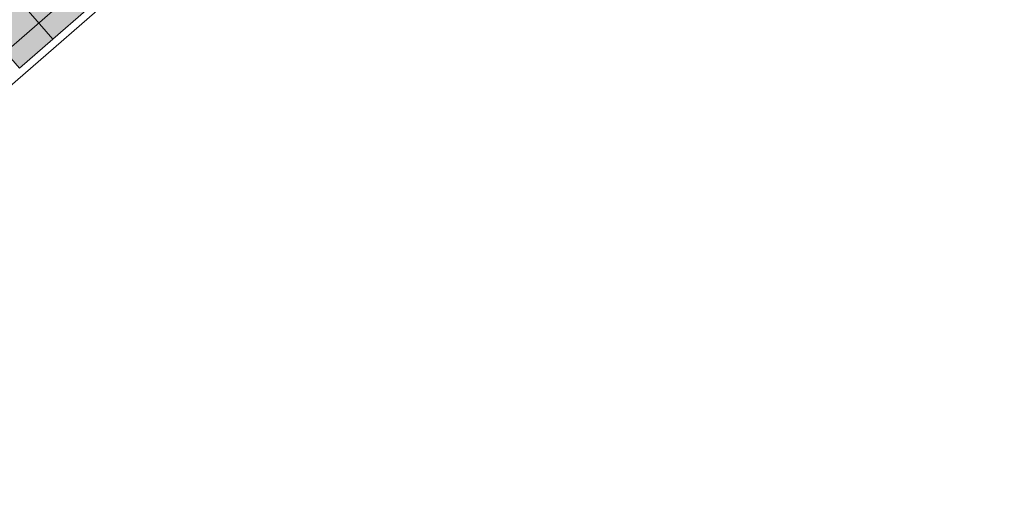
# Model space of a CAD drawing. Header units: millimetres. Extents: x -3074 to 179405, y -22 to 114374.
# Tile 119 of 184: x 151469 to 158274, y 73739 to 77114. Entities that reach past the tile are written whole.
import ezdxf

# ---------------------------------------------------------------- set-up
doc = ezdxf.new("R2010")
doc.units = ezdxf.units.MM
for name, color, linetype, lineweight, true_color in [('_SA-LAGI_hatch', 7, 'Continuous', 5, 0x787878), ('_SA-PORAND', 7, 'Continuous', 9, 0x5b5b5b), ('_SA-PORAND_hatch', 254, 'Continuous', 9, 0xbebebe)]:
    doc.layers.add(name, color=color, linetype=linetype, lineweight=lineweight, true_color=true_color)

msp = doc.modelspace()

# ---------------------------------------------------------------- hatches: boundary and pattern name
at = {"layer": '_SA-LAGI_hatch'}
h = msp.add_hatch(dxfattribs=at)
h.set_pattern_fill('Plus', color=256, scale=200, angle=41, style=0, pattern_type=2)
h.set_pattern_definition([(41, (-18.87, -16.4), (-131.2118, 150.94192), [50, -150]), (131, (16.4, -18.87), (-150.94192, -131.2118), [50, -150])])
h.paths.add_polyline_path([(162278.7, 92961.1), (165539.3, 89210.2), (162958.2, 86966.4), (159697.6, 90717.3), (149531.7, 81880.2), (152792.3, 78129.3), (150543.2, 76174.3), (147282.6, 79925.2), (140165.8, 73738.6), (138919.3, 75172.6), (167837.4, 100178.2), (168319.5, 100597.3), (168613.9, 100853.4), (168818.5, 101031), (169475.1, 101601.8), (170656, 100243.3)], flags=0)
at = {"layer": '_SA-PORAND_hatch', "true_color": 0xdcdcdc}
msp.add_hatch(color=254, dxfattribs=at).paths.add_polyline_path([(151927.1, 77178.5), (151137.2, 78087.2), (150907.8, 77887.7), (151697.7, 76979.1)], flags=0)
at = {"layer": '_SA-PORAND_hatch', "true_color": 0xfafafa}
msp.add_hatch(color=7, dxfattribs=at).paths.add_polyline_path([(151697.7, 76979.1), (150907.8, 77887.7), (150678.4, 77688.3), (151468.3, 76779.6)], flags=0)

# ---------------------------------------------------------------- linework, layer by layer
at = {"layer": '_SA-LAGI_hatch'}
msp.add_lwpolyline([(162278.7, 92961.1), (165539.3, 89210.2), (162958.2, 86966.4), (159697.6, 90717.3), (149531.7, 81880.2), (152792.3, 78129.3), (150543.2, 76174.3), (147282.6, 79925.2), (140165.8, 73738.6), (138919.3, 75172.6), (167771.7, 100253.6), (167561.6, 100494.4), (168543.2, 101347.7), (165453.1, 104902.4), (166109.5, 105473.5), (170656, 100243.3)], close=True, dxfattribs=at)
at = {"layer": '_SA-PORAND'}
msp.add_lwpolyline([(153509, 85337.7), (149531.7, 81880.2), (152923.5, 77978.4), (150674.5, 76023.3)], dxfattribs=at)
for points in [[(151927.1, 77178.5), (151137.2, 78087.2), (150907.8, 77887.7), (151697.7, 76979.1)], [(151697.7, 76979.1), (150907.8, 77887.7), (150678.4, 77688.3), (151468.3, 76779.6)]]:
    msp.add_lwpolyline(points, close=True, dxfattribs=at)

doc.saveas('drawing.dxf')
